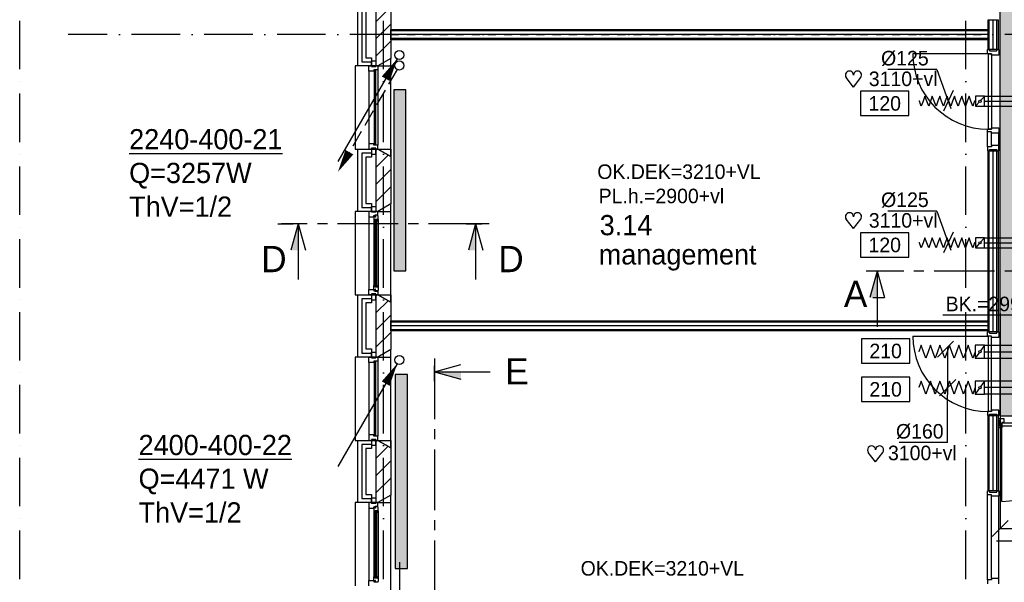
# Model space of a CAD drawing. Extents: x -36528 to 124080, y 290752 to 374852.
# Tile 11 of 66: x 40644 to 52820, y 308102 to 315057. Entities that reach past the tile are written whole.
import ezdxf
from ezdxf.enums import TextEntityAlignment as Align

# ---------------------------------------------------------------- set-up
doc = ezdxf.new("R2010")
doc.units = 0
doc.header["$LTSCALE"] = 100
for name, pattern in [('2322107', [2000, 1000, 1000]), ('CENTER2', [11.25, 7.5, -1.25, 1.25, -1.25]), ('DASHDOT', [9, 6, -1.5, 0, -1.5]), ('HIDDEN', [2, 1, -1]), ('LURETOUR', [6, 4, -2])]:
    doc.linetypes.add(name, pattern=pattern)
doc.layers.get('0').update_dxf_attribs({"linetype": 'CONTINUOUS'})
doc.layers.get('DEFPOINTS').update_dxf_attribs({"linetype": 'CONTINUOUS'})
for name, color, linetype in [('AL$7----_STRAMIEN', 1, 'DASHDOT'), ('AL$8----_HULPLIJNEN', 2, 'CONTINUOUS'), ('AL21----_BUITENWAND', 4, 'CONTINUOUS'), ('AL21K---_ISOLATIE', 1, 'CONTINUOUS'), ('AL22----_BINNENWAND', 7, 'CONTINUOUS'), ('AL28----_KONSTRUKTIE', 3, 'CONTINUOUS'), ('AL31----_BUITENKOZ', 7, 'CONTINUOUS'), ('AL32----_BINNENKOZ', 7, 'CONTINUOUS'), ('AL32----_DRAAIRICHTING', 7, 'CONTINUOUS'), ('ALL-----_REFLIJNEN', 8, 'CONTINUOUS'), ('ALXAB---_PREFABBETON', 1, 'CONTINUOUS'), ('BOUW', 8, 'CONTINUOUS'), ('DOORSNEDE', 1, 'CONTINUOUS'), ('KABELGGOOT1', 8, 'CONTINUOUS'), ('WI561---', 1, 'CONTINUOUS'), ('WL561---', 4, 'CONTINUOUS'), ('WL561---_AANVOER', 4, 'CONTINUOUS'), ('WL561---_RETOUR', 4, 'CONTINUOUS'), ('WL570---', 3, 'CONTINUOUS'), ('WL570---_HARTLIJN', 7, 'CONTINUOUS'), ('WL570---_RETOUR', 3, 'CONTINUOUS'), ('WM570---', 1, 'CONTINUOUS')]:
    doc.layers.add(name, color=color, linetype=linetype)
doc.styles.add('BURO-018', font='BUROFONT.shx', dxfattribs={"height": 180})
doc.styles.add('BURO-025', font='BUROFONT.shx', dxfattribs={"height": 250})
doc.styles.add('BURO-050', font='BUROFONT.shx', dxfattribs={"height": 500})
doc.dimstyles.new('STABICAD', dxfattribs={"dimscale": 100, "dimtxt": 1.8, "dimasz": 0, "dimexe": 0, "dimexo": 2.5, "dimgap": 1.5, "dimtad": 0, "dimzin": 0, "dimtxsty": 'BURO-018', "dimtsz": 1, "dimcen": -3, "dimazin": 3, "dimtfac": 1, "dimtofl": 0, "dimtmove": 0, "dimatfit": 3, "dimtvp": 1.055556, "dimtolj": 1, "dimtzin": 0})

# ---------------------------------------------------------------- blocks, each defined once
blk = doc.blocks.new('LU-ORND')
at = {"color": 0, "linetype": 'CONTINUOUS'}
for p, q in [((-3, 1.5), (-3, -1.5)), ((3, 1.5), (-3, 1.5)), ((3, -1.5), (3, 1.5)), ((-3, -1.5), (3, -1.5))]:
    blk.add_line(p, q, dxfattribs=at)
blk = doc.blocks.new('*U30', base_point=(73844, 38489))
at = {"layer": 'WM570---', "linetype": 'CONTINUOUS'}
for p, q in [((73703, 38877), (73097, 38877)), ((73703, 38877), (73878, 38395)), ((73904, 38616), (73785, 38361))]:
    blk.add_line(p, q, dxfattribs=at)
at = {"layer": 'WM570---', "linetype": 'CONTINUOUS', "style": 'BURO-018'}
blk.add_text('%%c125', height=180, dxfattribs=at).set_placement((73603, 38927), align=Align.RIGHT)
blk = doc.blocks.new('HART')
at = {"color": 1}
for q in [(-39.7, 52.4), (39.7, 52.4)]:
    blk.add_line((0, 0), q, dxfattribs=at)
for centre, start, end in [((-22.1, 65.7), 0, 217.1867), ((22.1, 65.7), 322.8133, 180)]:
    blk.add_arc(centre, 22.1, start, end, dxfattribs=at)
blk = doc.blocks.new('LU-1D-F-7D2BC')
at = {"color": 0, "linetype": 'CONTINUOUS'}
for p, q in [((-350, 0), (-341, 0)), ((-341, 0), (-318, 62)), ((-318, 62), (-296, 0)), ((-296, 0), (-273, -62)), ((-273, -62), (-250, 0)), ((-250, 0), (-227, 62)), ((-227, 62), (-205, 0)), ((-205, 0), (-182, -62)), ((-182, -62), (-159, 0)), ((-159, 0), (-136, 62)), ((-136, 62), (-114, 0)), ((-114, 0), (-91, -62)), ((-91, -62), (-68, 0)), ((-68, 0), (-45, 62)), ((-45, 62), (-23, 0)), ((-23, 0), (0, -62)), ((0, -62), (23, 0)), ((23, 0), (45, 62)), ((45, 62), (68, 0)), ((68, 0), (91, -62)), ((91, -62), (114, 0)), ((114, 0), (136, 62)), ((136, 62), (159, 0)), ((159, 0), (182, -62)), ((182, -62), (205, 0)), ((205, 0), (227, 62)), ((227, 62), (250, 0)), ((250, 0), (273, -62)), ((273, -62), (296, 0)), ((296, 0), (318, 62)), ((318, 62), (341, 0)), ((341, 0), (350, 0))]:
    blk.add_line(p, q, dxfattribs=at)
blk = doc.blocks.new('LU-1D-KL-7D70')
at = {"color": 0, "linetype": 'CONTINUOUS'}
for p, q in [((-56, 62), (-56, -62)), ((56, 62), (-56, 62)), ((47, 52), (9, 10)), ((56, -62), (56, 62)), ((-56, -62), (56, -62)), ((-9, -10), (-47, -52))]:
    blk.add_line(p, q, dxfattribs=at)
blk.add_circle((0, 0), 14.1, dxfattribs=at)
blk = doc.blocks.new('LU-1D-K-7D')
at = {"color": 0, "linetype": 'CONTINUOUS'}
for p, q in [((-0.5, 62.5), (0.5, 62.5)), ((-0.5, -62.5), (0.5, -62.5))]:
    blk.add_line(p, q, dxfattribs=at)
at = {"layer": 'WL570---_HARTLIJN', "linetype": 'CENTER2'}
blk.add_line((-0.5, 0), (0.5, 0), dxfattribs=at)
blk = doc.blocks.new('EH100000')
at = {"linetype": 'BYBLOCK'}
for p, q in [((1, 0.5), (0, 0.5)), ((1, 0.5, 1), (0, 0.5, 1))]:
    blk.add_line(p, q, dxfattribs=at)
at = {"linetype": 'BYBLOCK', "invisible_edges": 15}
for points in [[(1, -0.5), (0, -0.5), (0, 0.5), (1, 0.5)], [(0, 0.5), (1, 0.5), (1, 0.5, 1), (0, 0.5, 1)]]:
    blk.add_3dface(points, dxfattribs=at)
blk = doc.blocks.new('EH100005')
blk.add_lwpolyline([(-1, -0.5), (0, -0.5), (0, 0.5), (-1, 0.5)])
blk = doc.blocks.new('A$C7963572E')
at = {"layer": 'KABELGGOOT1'}
h = blk.add_hatch(dxfattribs=at)
h.set_pattern_fill('DOTS', color=256, scale=40, style=0)
h.set_pattern_definition([(0, (-45308.325, 84550.306), (31.75, 63.5), [0, -63.5])])
h.paths.add_polyline_path([(7457, 0), (7727, 0), (7727, 39794), (7457, 39794)])
at = {"layer": 'KABELGGOOT1', "yscale": 270, "zscale": 60}
for name, xscale, rotation in [('EH100000', 27119, 90), ('EH100005', 60, 270)]:
    blk.add_blockref(name, (7592, 0, 2750), dxfattribs=dict(at, xscale=xscale, rotation=rotation))
blk = doc.blocks.new('CVRINFO2')
at = {"color": 0, "linetype": 'CONTINUOUS', "style": 'BURO-025'}
for tag, p in [('CV_TEXT125', (0, 0)), ('CV_TEXT225', (0, -4.17)), ('CV_TEXT325', (0, -8.33)), ('CV_TEXT425', (0, -12.5))]:
    blk.add_attdef(tag, p, '', height=2.5, dxfattribs=at)
blk = doc.blocks.new('2322401')
at = {"color": 0, "linetype": 'CONTINUOUS'}
for p, q in [((-0.5, 0.5, 1), (-0.5, 0.5)), ((-0.5, 0.5, 1), (-0.5, -0.5, 1)), ((0.5, 0.5, 1), (-0.5, 0.5, 1)), ((0.5, 0.5), (-0.5, 0.5)), ((-0.5, 0.5), (-0.5, -0.5)), ((0.5, 0.5, 1), (0.5, 0.5)), ((0.5, -0.5, 1), (0.5, 0.5, 1)), ((0.5, -0.5), (0.5, 0.5)), ((-0.5, -0.5, 1), (-0.5, -0.5)), ((-0.5, -0.5, 1), (0.5, -0.5, 1)), ((-0.5, -0.5), (0.5, -0.5)), ((0.5, -0.5, 1), (0.5, -0.5))]:
    blk.add_line(p, q, dxfattribs=at)
blk = doc.blocks.new('LDV4107')
at = {"color": 0, "linetype": 'CONTINUOUS'}
blk.add_line((-0.25, -0.43), (-6.75, -11.69), dxfattribs=at)
blk.add_lwpolyline([(-0.25, -0.43, 0, 1, 0), (-1.5, -2.6, 1, 1, 0)], format="xyseb", dxfattribs=at)
blk.add_circle((0, 0), 0.5, dxfattribs=at)
blk = doc.blocks.new('LDV2108')
at = {"color": 0, "linetype": 'CONTINUOUS'}
for p, q in [((-0.25, -0.43), (-1.19, -2.06)), ((-1.56, -2.71), (-2.5, -4.33)), ((-2.87, -4.98), (-3.81, -6.6)), ((-4.19, -7.25), (-5.12, -8.88)), ((-5.5, -9.53), (-6.44, -11.15))]:
    blk.add_line(p, q, dxfattribs=at)
blk.add_lwpolyline([(-6.75, -11.69, 0, 1, 0), (-5.5, -9.53, 1, 1, 0)], format="xyseb", dxfattribs=at)
blk.add_circle((0, 0), 0.5, dxfattribs=at)
blk = doc.blocks.new('CVHATCH1')
at = {"color": 0, "linetype": 'CONTINUOUS'}
blk.add_solid([(-0.5, -0.5), (0.5, -0.5), (-0.5, 0.5), (0.5, 0.5)], dxfattribs=at)
blk = doc.blocks.new('LU-1D-K-A0')
at = {"color": 0, "linetype": 'CONTINUOUS'}
for p, q in [((-0.5, 80), (0.5, 80)), ((-0.5, -80), (0.5, -80))]:
    blk.add_line(p, q, dxfattribs=at)
at = {"layer": 'WL570---_HARTLIJN', "linetype": 'CENTER2'}
blk.add_line((-0.5, 0), (0.5, 0), dxfattribs=at)
blk = doc.blocks.new('LU-1D-KL1-A073')
at = {"color": 0, "linetype": 'CONTINUOUS'}
for p, q in [((-58, 80), (-58, -80)), ((58, 80), (-58, 80)), ((49, 68), (8, 12)), ((58, -80), (58, 80)), ((-58, -80), (58, -80)), ((-8, -12), (-49, -68))]:
    blk.add_line(p, q, dxfattribs=at)
blk.add_circle((0, 0), 14.4, dxfattribs=at)
blk = doc.blocks.new('LU-1D-F-A02BC')
at = {"color": 0, "linetype": 'CONTINUOUS'}
for p, q in [((-350, 0), (-349, 0)), ((-349, 0), (-320, 80)), ((-320, 80), (-291, 0)), ((-291, 0), (-262, -80)), ((-262, -80), (-233, 0)), ((-233, 0), (-204, 80)), ((-204, 80), (-175, 0)), ((-175, 0), (-146, -80)), ((-146, -80), (-116, 0)), ((-116, 0), (-87, 80)), ((-87, 80), (-58, 0)), ((-58, 0), (-29, -80)), ((-29, -80), (0, 0)), ((0, 0), (29, 80)), ((29, 80), (58, 0)), ((58, 0), (87, -80)), ((87, -80), (116, 0)), ((116, 0), (146, 80)), ((146, 80), (175, 0)), ((175, 0), (204, -80)), ((204, -80), (233, 0)), ((233, 0), (262, 80)), ((262, 80), (291, 0)), ((291, 0), (320, -80)), ((320, -80), (349, 0)), ((349, 0), (350, 0))]:
    blk.add_line(p, q, dxfattribs=at)
blk = doc.blocks.new('*D124')
at = {"color": 0, "linetype": 'BYBLOCK'}
for p, q in [((52770, 311425), (52770, 308767)), ((55889, 311425), (55889, 308767)), ((52670, 308667), (52870, 308867)), ((55789, 308667), (55989, 308867)), ((52770, 308767), (55889, 308767))]:
    blk.add_line(p, q, dxfattribs=at)
at = {"layer": 'DEFPOINTS', "color": 0, "linetype": 'BYBLOCK'}
for p in [(52770, 311675), (55889, 311675), (55889, 308767)]:
    blk.add_point(p, dxfattribs=at)
at = {"color": 0, "linetype": 'BYBLOCK', "insert": (54330, 308963), "char_height": 180, "attachment_point": 5, "style": 'BURO-018'}
blk.add_mtext('\\A1;3118.73', dxfattribs=at)

msp = doc.modelspace()

# ---------------------------------------------------------------- linework, layer by layer
at = {"color": 8, "linetype": 'CONTINUOUS'}
msp.add_line((52791.348, 309101.726), (52791.348, 310031.726), dxfattribs=at)
msp.add_arc((52782.533, 310040.541), 938.857, 270.5379912, 359.4620088, dxfattribs=at)
at = {"layer": 'AL$7----_STRAMIEN', "color": 1}
for p, q in [((45144.348, 302741.907), (45144.348, 356571.726)), ((62429.048, 314871.726), (41244.348, 314871.726))]:
    msp.add_line(p, q, dxfattribs=at)
msp.add_lwpolyline([(52344.348, 302741.907), (52344.348, 371420.208)], dxfattribs=at)
at = {"layer": 'AL$7----_STRAMIEN'}
msp.add_lwpolyline([(40644.348, 302741.907), (40644.348, 340675.116)], dxfattribs=at)
at = {"layer": 'AL$8----_HULPLIJNEN', "color": 8}
for p, q in [((45234.348, 314579.102), (45074.348, 314486.726)), ((45234.348, 314486.726), (45234.348, 314579.102)), ((45074.348, 314486.726), (45234.348, 314486.726)), ((45074.348, 313456.726), (45234.348, 313456.726)), ((45234.348, 313364.35), (45074.348, 313456.726)), ((45234.348, 313456.726), (45234.348, 313364.35)), ((45234.348, 312779.102), (45074.348, 312686.726)), ((45074.348, 312686.726), (45234.348, 312686.726)), ((45234.348, 312686.726), (45234.348, 312779.102)), ((45074.348, 311656.726), (45234.348, 311656.726)), ((45234.348, 311564.35), (45074.348, 311656.726)), ((45234.348, 311656.726), (45234.348, 311564.35)), ((45234.348, 310979.102), (45074.348, 310886.726)), ((45234.348, 310886.726), (45234.348, 310979.102)), ((45074.348, 310886.726), (45234.348, 310886.726)), ((45074.348, 309856.726), (45234.348, 309856.726)), ((45234.348, 309764.35), (45074.348, 309856.726)), ((45234.348, 309856.726), (45234.348, 309764.35)), ((45234.348, 309179.102), (45074.348, 309086.726)), ((45234.348, 309086.726), (45234.348, 309179.102)), ((45074.348, 309086.726), (45234.348, 309086.726))]:
    msp.add_line(p, q, dxfattribs=at)
at = {"layer": 'AL21----_BUITENWAND', "color": 8}
for p, q in [((44824.348, 314486.726), (44824.348, 315256.726)), ((44924.348, 315156.726), (44924.348, 314586.726)), ((44924.348, 314586.726), (44993.349, 314586.726)), ((44993.349, 314586.726), (44993.349, 314486.726)), ((44993.349, 314486.726), (44824.348, 314486.726)), ((44824.348, 312686.726), (44824.348, 313456.726)), ((44824.348, 313456.726), (44993.349, 313456.726)), ((44993.349, 313456.726), (44993.349, 313356.726)), ((44993.349, 313356.726), (44924.348, 313356.726)), ((44924.348, 313356.726), (44924.348, 312786.726)), ((44993.349, 312686.726), (44824.348, 312686.726)), ((44924.348, 312786.726), (44993.349, 312786.726)), ((44993.349, 312786.726), (44993.349, 312686.726)), ((44824.348, 310886.726), (44824.348, 311656.726)), ((44824.348, 311656.726), (44993.349, 311656.726)), ((44993.349, 311656.726), (44993.349, 311556.726)), ((44993.349, 311556.726), (44924.348, 311556.726)), ((44924.348, 311556.726), (44924.348, 310986.726)), ((44924.348, 310986.726), (44993.349, 310986.726)), ((44993.349, 310986.726), (44993.349, 310886.726)), ((44993.349, 310886.726), (44824.348, 310886.726)), ((44824.348, 309086.726), (44824.348, 309856.726)), ((44824.348, 309856.726), (44993.349, 309856.726)), ((44993.349, 309856.726), (44993.349, 309756.726)), ((44993.349, 309756.726), (44924.348, 309756.726)), ((44924.348, 309756.726), (44924.348, 309186.726)), ((44924.348, 309186.726), (44993.349, 309186.726)), ((44993.349, 309186.726), (44993.349, 309086.726)), ((44993.349, 309086.726), (44824.348, 309086.726))]:
    msp.add_line(p, q, dxfattribs=at)
at = {"layer": 'AL21K---_ISOLATIE', "color": 8, "linetype": 'CONTINUOUS'}
for p, q in [((45054.348, 314586.726), (45054.348, 315156.726)), ((45054.348, 312786.726), (45054.348, 313356.726)), ((45054.348, 310986.726), (45054.348, 311556.726)), ((45054.348, 309186.726), (45054.348, 309756.726))]:
    msp.add_line(p, q, dxfattribs=at)
at = {"layer": 'AL22----_BINNENWAND', "color": 8}
for p, q in [((52619.349, 314686.726), (52619.349, 315056.726)), ((52619.349, 315056.726), (52744.349, 315056.726)), ((52744.349, 315056.726), (52744.349, 314686.726)), ((45234.348, 314809.226), (45234.348, 314934.226)), ((45234.348, 314934.226), (52619.349, 314934.226)), ((52619.349, 314934.226), (52619.349, 314809.226)), ((52619.349, 314809.226), (45234.348, 314809.226)), ((52744.349, 314686.726), (52619.349, 314686.726)), ((52619.349, 311196.726), (52619.349, 313435.726)), ((52619.349, 313435.726), (52744.349, 313435.726)), ((52744.349, 313435.726), (52744.349, 311196.726)), ((45234.348, 311209.226), (45234.348, 311334.226)), ((45234.348, 311334.226), (52619.349, 311334.226)), ((52619.349, 311334.226), (52619.349, 311209.226)), ((52619.349, 311209.226), (45234.348, 311209.226)), ((52744.349, 311196.726), (52619.349, 311196.726)), ((52619.349, 309233.726), (52619.349, 310162.726)), ((52619.349, 310162.726), (52744.349, 310162.726)), ((52744.349, 310162.726), (52744.349, 309233.726)), ((52744.349, 309233.726), (52619.349, 309233.726))]:
    msp.add_line(p, q, dxfattribs=at)
at = {"layer": 'AL22----_BINNENWAND', "color": 8, "linetype": 'CONTINUOUS'}
for p, q in [((52634.349, 314686.726), (52634.349, 315056.726)), ((52729.349, 314686.726), (52729.349, 315056.726)), ((52619.349, 314919.226), (45234.348, 314919.226)), ((52619.349, 314824.226), (45234.348, 314824.226)), ((52634.349, 311196.726), (52634.349, 313435.726)), ((52729.349, 311196.726), (52729.349, 313435.726)), ((52619.349, 311319.226), (45234.348, 311319.226)), ((52619.349, 311224.226), (45234.348, 311224.226)), ((52634.349, 309233.726), (52634.349, 310162.726)), ((52729.349, 309233.726), (52729.349, 310162.726))]:
    msp.add_line(p, q, dxfattribs=at)
at = {"layer": 'AL28----_KONSTRUKTIE', "color": 8}
for p, q in [((45054.348, 314486.726), (45054.348, 315256.726)), ((45234.348, 315164.35), (45234.348, 314579.102)), ((45234.348, 314579.102), (45074.348, 314486.726)), ((45074.348, 314486.726), (45054.348, 314486.726)), ((45054.348, 313456.726), (45074.348, 313456.726)), ((45054.348, 312686.726), (45054.348, 313456.726)), ((45074.348, 313456.726), (45234.348, 313364.35)), ((45234.348, 313364.35), (45234.348, 312779.102)), ((45074.348, 312686.726), (45054.348, 312686.726)), ((45234.348, 312779.102), (45074.348, 312686.726)), ((45054.348, 311656.726), (45074.348, 311656.726)), ((45054.348, 310886.726), (45054.348, 311656.726)), ((45074.348, 311656.726), (45234.348, 311564.35)), ((45234.348, 311564.35), (45234.348, 310979.102)), ((45234.348, 310979.102), (45074.348, 310886.726)), ((45074.348, 310886.726), (45054.348, 310886.726)), ((45054.348, 309856.726), (45074.348, 309856.726)), ((45054.348, 309086.726), (45054.348, 309856.726)), ((45074.348, 309856.726), (45234.348, 309764.35)), ((45234.348, 309764.35), (45234.348, 309179.102)), ((45234.348, 309179.102), (45074.348, 309086.726)), ((45074.348, 309086.726), (45054.348, 309086.726))]:
    msp.add_line(p, q, dxfattribs=at)
at = {"layer": 'AL31----_BUITENKOZ', "color": 8}
for p, q in [((44993.349, 314476.726), (44993.349, 314547.726)), ((44993.349, 314547.726), (45049.349, 314547.726)), ((45049.349, 314547.726), (45049.349, 314476.726)), ((45234.348, 314579.102), (45074.348, 314486.726)), ((45234.348, 313364.35), (45234.348, 314579.102)), ((45074.348, 314486.726), (44794.348, 314486.726)), ((44794.348, 314486.726), (44794.348, 313456.726)), ((44960.348, 314419.726), (44960.348, 313523.726)), ((45049.349, 314476.726), (44993.349, 314476.726)), ((45074.348, 314436.726), (45074.348, 313506.726)), ((44794.348, 313456.726), (45074.348, 313456.726)), ((45049.349, 313466.726), (44993.349, 313466.726)), ((44993.349, 313466.726), (44993.349, 313395.726)), ((45049.349, 313395.726), (45049.349, 313466.726)), ((45074.348, 313456.726), (45234.348, 313364.35)), ((44993.349, 313395.726), (45049.349, 313395.726)), ((45074.348, 312686.726), (44794.348, 312686.726)), ((44794.348, 312686.726), (44794.348, 311656.726)), ((44993.349, 312686.726), (44960.348, 312686.726)), ((44960.348, 312686.726), (44960.348, 312619.726)), ((44993.349, 312676.726), (44993.349, 312747.726)), ((44993.349, 312747.726), (45049.349, 312747.726)), ((44993.349, 312676.726), (44993.349, 312686.726)), ((45049.349, 312747.726), (45049.349, 312676.726)), ((45074.348, 312686.726), (45049.349, 312686.726)), ((45049.349, 312686.726), (45049.349, 312676.726)), ((45234.348, 312779.102), (45074.348, 312686.726)), ((45074.348, 312642.726), (45074.348, 312686.726)), ((45234.348, 311564.35), (45234.348, 312779.102)), ((44960.348, 312619.726), (44960.348, 311723.726)), ((44960.348, 312619.726), (45023.348, 312619.726)), ((45049.349, 312676.726), (44993.349, 312676.726)), ((45049.349, 312676.726), (44993.349, 312676.726)), ((45023.348, 312619.726), (45023.348, 312636.726)), ((45023.348, 312636.726), (45038.348, 312636.726)), ((45038.348, 312625.042), (45023.348, 312625.042)), ((45023.348, 312625.042), (45023.348, 312619.726)), ((45023.348, 312619.726), (45023.348, 312572.601)), ((45023.348, 312572.601), (45023.348, 311770.851)), ((45023.348, 312572.601), (45036.348, 312570.542)), ((45036.348, 312570.542), (45036.348, 312587.542)), ((45036.348, 312587.542), (45077.348, 312587.542)), ((45038.348, 312636.726), (45038.348, 312642.726)), ((45038.348, 312642.726), (45074.348, 312642.726)), ((45038.348, 312617.042), (45038.348, 312625.042)), ((45043.348, 312617.042), (45038.348, 312617.042)), ((45073.107, 312639.542), (45043.348, 312639.542)), ((45043.348, 312639.542), (45043.348, 312617.042)), ((45075.052, 312587.542), (45061.52, 312587.542)), ((45061.52, 312587.542), (45061.52, 312570.542)), ((45061.52, 312570.542), (45075.052, 312570.542)), ((45073.107, 312632.477), (45073.107, 312639.542)), ((45077.348, 312630.028), (45073.107, 312632.477)), ((45075.052, 312570.542), (45075.052, 312587.542)), ((45077.348, 312587.542), (45077.348, 312630.028)), ((45077.348, 312587.542), (45077.348, 311755.91)), ((44960.348, 311656.726), (44960.348, 311723.726)), ((44960.348, 311723.726), (45023.348, 311723.726)), ((45023.348, 311770.851), (45036.348, 311772.91)), ((45023.348, 311723.726), (45023.348, 311770.851)), ((45023.348, 311723.726), (45023.348, 311706.726)), ((45023.348, 311718.41), (45023.348, 311723.726)), ((45038.348, 311718.41), (45023.348, 311718.41)), ((45023.348, 311706.726), (45038.348, 311706.726)), ((45036.348, 311772.91), (45036.348, 311755.91)), ((45036.348, 311755.91), (45077.348, 311755.91)), ((45043.348, 311726.41), (45038.348, 311726.41)), ((45038.348, 311726.41), (45038.348, 311718.41)), ((45038.348, 311706.726), (45038.348, 311700.726)), ((45043.348, 311703.91), (45043.348, 311726.41)), ((45061.52, 311755.91), (45061.52, 311772.91)), ((45061.52, 311772.91), (45075.052, 311772.91)), ((45075.052, 311755.91), (45061.52, 311755.91)), ((45077.348, 311713.424), (45073.107, 311710.975)), ((45073.107, 311710.975), (45073.107, 311703.91)), ((45075.052, 311772.91), (45075.052, 311755.91)), ((45077.348, 311755.91), (45077.348, 311713.424)), ((44794.348, 311656.726), (45074.348, 311656.726)), ((44993.349, 311656.726), (44960.348, 311656.726)), ((45049.349, 311666.726), (44993.349, 311666.726)), ((44993.349, 311666.726), (44993.349, 311595.726)), ((45049.349, 311666.726), (44993.349, 311666.726)), ((44993.349, 311666.726), (44993.349, 311656.726)), ((44993.349, 311595.726), (45049.349, 311595.726)), ((45038.348, 311700.726), (45074.348, 311700.726)), ((45073.107, 311703.91), (45043.348, 311703.91)), ((45049.349, 311595.726), (45049.349, 311666.726)), ((45049.349, 311656.726), (45049.349, 311666.726)), ((45074.348, 311656.726), (45049.349, 311656.726)), ((45074.348, 311700.726), (45074.348, 311656.726)), ((45074.348, 311656.726), (45234.348, 311564.35)), ((45234.348, 310979.102), (45074.348, 310886.726)), ((45234.348, 309764.35), (45234.348, 310979.102)), ((45074.348, 310886.726), (44794.348, 310886.726)), ((44794.348, 310886.726), (44794.348, 309856.726)), ((44993.349, 310876.726), (44993.349, 310947.726)), ((44993.349, 310947.726), (45049.349, 310947.726)), ((45049.349, 310876.726), (44993.349, 310876.726)), ((45049.349, 310947.726), (45049.349, 310876.726)), ((44960.348, 310819.726), (44960.348, 309923.726)), ((45074.348, 310836.726), (45074.348, 309906.726)), ((44794.348, 309856.726), (45074.348, 309856.726)), ((45049.349, 309866.726), (44993.349, 309866.726)), ((44993.349, 309866.726), (44993.349, 309795.726)), ((44993.349, 309795.726), (45049.349, 309795.726)), ((45049.349, 309795.726), (45049.349, 309866.726)), ((45074.348, 309856.726), (45234.348, 309764.35)), ((45234.348, 309179.102), (45074.348, 309086.726)), ((45234.348, 307964.35), (45234.348, 309179.102)), ((45074.348, 309086.726), (44794.348, 309086.726)), ((44794.348, 309086.726), (44794.348, 308056.726)), ((44993.349, 309086.726), (44960.348, 309086.726)), ((44960.348, 309086.726), (44960.348, 309019.726)), ((44993.349, 309076.726), (44993.349, 309147.726)), ((44993.349, 309147.726), (45049.349, 309147.726)), ((44993.349, 309076.726), (44993.349, 309086.726)), ((45049.349, 309076.726), (44993.349, 309076.726)), ((45049.349, 309076.726), (44993.349, 309076.726)), ((45023.348, 309019.726), (45023.348, 309036.726)), ((45023.348, 309036.726), (45038.348, 309036.726)), ((45038.348, 309036.726), (45038.348, 309042.726)), ((45038.348, 309042.726), (45074.348, 309042.726)), ((45073.107, 309039.542), (45043.348, 309039.542)), ((45043.348, 309039.542), (45043.348, 309017.042)), ((45049.349, 309147.726), (45049.349, 309076.726)), ((45074.348, 309086.726), (45049.349, 309086.726)), ((45049.349, 309086.726), (45049.349, 309076.726)), ((45073.107, 309032.477), (45073.107, 309039.542)), ((45077.348, 309030.028), (45073.107, 309032.477)), ((45074.348, 309042.726), (45074.348, 309086.726)), ((45077.348, 308987.542), (45077.348, 309030.028)), ((44960.348, 309019.726), (44960.348, 308123.726)), ((44960.348, 309019.726), (45023.348, 309019.726)), ((45038.348, 309025.042), (45023.348, 309025.042)), ((45023.348, 309025.042), (45023.348, 309019.726)), ((45023.348, 309019.726), (45023.348, 308972.601)), ((45023.348, 308972.601), (45023.348, 308170.851)), ((45023.348, 308972.601), (45036.348, 308970.542)), ((45036.348, 308970.542), (45036.348, 308987.542)), ((45036.348, 308987.542), (45077.348, 308987.542)), ((45038.348, 309017.042), (45038.348, 309025.042)), ((45043.348, 309017.042), (45038.348, 309017.042)), ((45075.052, 308987.542), (45061.52, 308987.542)), ((45061.52, 308987.542), (45061.52, 308970.542)), ((45061.52, 308970.542), (45075.052, 308970.542)), ((45075.052, 308970.542), (45075.052, 308987.542)), ((45077.348, 308987.542), (45077.348, 308155.91)), ((44960.348, 308056.726), (44960.348, 308123.726)), ((44960.348, 308123.726), (45023.348, 308123.726)), ((45023.348, 308170.851), (45036.348, 308172.91)), ((45023.348, 308123.726), (45023.348, 308170.851)), ((45023.348, 308123.726), (45023.348, 308106.726)), ((45023.348, 308118.41), (45023.348, 308123.726)), ((45038.348, 308118.41), (45023.348, 308118.41)), ((45023.348, 308106.726), (45038.348, 308106.726)), ((45036.348, 308172.91), (45036.348, 308155.91)), ((45036.348, 308155.91), (45077.348, 308155.91)), ((45043.348, 308126.41), (45038.348, 308126.41)), ((45038.348, 308126.41), (45038.348, 308118.41)), ((45038.348, 308106.726), (45038.348, 308100.726)), ((45043.348, 308103.91), (45043.348, 308126.41)), ((45073.107, 308103.91), (45043.348, 308103.91)), ((45061.52, 308155.91), (45061.52, 308172.91)), ((45061.52, 308172.91), (45075.052, 308172.91)), ((45075.052, 308155.91), (45061.52, 308155.91)), ((45077.348, 308113.424), (45073.107, 308110.975)), ((45073.107, 308110.975), (45073.107, 308103.91)), ((45075.052, 308172.91), (45075.052, 308155.91)), ((45077.348, 308155.91), (45077.348, 308113.424))]:
    msp.add_line(p, q, dxfattribs=at)
at = {"layer": 'AL31----_BUITENKOZ', "color": 8, "linetype": 'CONTINUOUS'}
for p, q in [((44960.348, 314419.726), (44960.348, 314486.726)), ((44960.348, 314486.726), (44993.349, 314486.726)), ((45023.348, 314419.726), (44960.348, 314419.726)), ((44960.348, 314419.726), (44960.348, 314419.726)), ((44960.348, 314419.726), (44960.348, 314419.726)), ((44960.348, 314419.726), (44960.348, 314419.726)), ((44960.348, 314419.726), (44960.348, 314419.726)), ((44993.349, 314486.726), (44993.349, 314476.726)), ((44993.349, 314476.726), (45049.349, 314476.726)), ((45074.348, 314436.726), (45023.348, 314436.726)), ((45023.348, 314436.726), (45023.348, 314419.726)), ((45048.348, 314431.726), (45027.348, 314431.726)), ((45027.348, 314431.726), (45027.348, 313511.726)), ((45048.348, 313511.726), (45048.348, 314431.726)), ((45049.349, 314476.726), (45049.349, 314486.726)), ((45049.349, 314486.726), (45049.349, 314486.726)), ((45049.349, 314486.726), (45074.348, 314486.726)), ((45074.348, 314486.726), (45074.348, 314436.726)), ((45074.348, 314436.726), (45074.348, 314436.726)), ((45023.348, 313523.726), (44960.348, 313523.726)), ((44960.348, 313523.726), (44960.348, 313523.726)), ((44960.348, 313523.726), (44960.348, 313523.726)), ((44960.348, 313523.726), (44960.348, 313523.726)), ((44960.348, 313523.726), (44960.348, 313523.726)), ((44960.348, 313523.726), (44960.348, 313456.726)), ((44960.348, 313456.726), (44993.349, 313456.726)), ((44993.349, 313456.726), (44993.349, 313466.726)), ((44993.349, 313466.726), (45049.349, 313466.726)), ((45023.348, 313506.726), (45023.348, 313523.726)), ((45074.348, 313506.726), (45023.348, 313506.726)), ((45027.348, 313511.726), (45048.348, 313511.726)), ((45049.349, 313466.726), (45049.349, 313456.726)), ((45049.349, 313456.726), (45049.349, 313456.726)), ((45049.349, 313456.726), (45074.348, 313456.726)), ((45074.348, 313506.726), (45074.348, 313506.726)), ((45074.348, 313456.726), (45074.348, 313506.726)), ((45059.348, 312585.542), (45038.348, 312585.542)), ((45038.348, 312585.542), (45038.348, 311757.91)), ((45059.348, 311757.91), (45059.348, 312585.542)), ((45038.348, 311757.91), (45059.348, 311757.91)), ((44960.348, 310819.726), (44960.348, 310886.726)), ((44960.348, 310886.726), (44993.349, 310886.726)), ((44993.349, 310886.726), (44993.349, 310876.726)), ((44993.349, 310876.726), (45049.349, 310876.726)), ((45049.349, 310876.726), (45049.349, 310886.726)), ((45049.349, 310886.726), (45049.349, 310886.726)), ((45049.349, 310886.726), (45074.348, 310886.726)), ((45074.348, 310886.726), (45074.348, 310836.726)), ((45023.348, 310819.726), (44960.348, 310819.726)), ((44960.348, 310819.726), (44960.348, 310819.726)), ((44960.348, 310819.726), (44960.348, 310819.726)), ((44960.348, 310819.726), (44960.348, 310819.726)), ((44960.348, 310819.726), (44960.348, 310819.726)), ((45074.348, 310836.726), (45023.348, 310836.726)), ((45023.348, 310836.726), (45023.348, 310819.726)), ((45048.348, 310831.726), (45027.348, 310831.726)), ((45027.348, 310831.726), (45027.348, 309911.726)), ((45048.348, 309911.726), (45048.348, 310831.726)), ((45074.348, 310836.726), (45074.348, 310836.726)), ((45023.348, 309923.726), (44960.348, 309923.726)), ((44960.348, 309923.726), (44960.348, 309923.726)), ((44960.348, 309923.726), (44960.348, 309923.726)), ((44960.348, 309923.726), (44960.348, 309923.726)), ((44960.348, 309923.726), (44960.348, 309923.726)), ((44960.348, 309923.726), (44960.348, 309856.726)), ((45023.348, 309906.726), (45023.348, 309923.726)), ((45074.348, 309906.726), (45023.348, 309906.726)), ((45027.348, 309911.726), (45048.348, 309911.726)), ((45074.348, 309906.726), (45074.348, 309906.726)), ((45074.348, 309856.726), (45074.348, 309906.726)), ((44960.348, 309856.726), (44993.349, 309856.726)), ((44993.349, 309856.726), (44993.349, 309866.726)), ((44993.349, 309866.726), (45049.349, 309866.726)), ((45049.349, 309866.726), (45049.349, 309856.726)), ((45049.349, 309856.726), (45049.349, 309856.726)), ((45049.349, 309856.726), (45074.348, 309856.726)), ((45059.348, 308985.542), (45038.348, 308985.542)), ((45038.348, 308985.542), (45038.348, 308157.91)), ((45059.348, 308157.91), (45059.348, 308985.542)), ((45038.348, 308157.91), (45059.348, 308157.91))]:
    msp.add_line(p, q, dxfattribs=at)
at = {"layer": 'AL32----_BINNENKOZ', "color": 8, "linetype": 'HIDDEN'}
msp.add_line((45234.348, 314871.726), (52593.848, 314871.726), dxfattribs=at)
at = {"layer": 'AL32----_BINNENKOZ', "color": 8}
for p, q in [((52612.349, 314686.726), (52637.349, 314686.726)), ((52612.349, 314636.726), (52612.349, 314686.726)), ((52663.349, 314636.726), (52612.349, 314636.726)), ((52623.349, 313702.726), (52623.349, 314636.726)), ((52623.349, 314636.726), (52663.349, 314636.726)), ((52637.349, 314686.726), (52637.349, 314670.726)), ((52637.349, 314670.726), (52729.349, 314670.726)), ((52663.349, 314619.726), (52663.349, 314636.726)), ((52663.349, 314636.726), (52663.349, 313702.726)), ((52729.349, 314670.726), (52729.349, 314686.726)), ((52729.349, 314686.726), (52751.349, 314686.726)), ((52751.349, 314686.726), (52751.349, 314619.726)), ((52751.349, 314619.726), (52663.349, 314619.726)), ((52612.349, 313669.726), (52612.349, 313702.726)), ((52612.349, 313702.726), (52663.349, 313702.726)), ((52612.349, 313669.726), (52612.349, 313702.726)), ((52663.349, 313669.726), (52612.349, 313669.726)), ((52612.349, 313485.726), (52612.349, 313669.726)), ((52663.349, 313702.726), (52623.349, 313702.726)), ((52663.349, 313702.726), (52663.349, 313719.726)), ((52663.349, 313719.726), (52751.349, 313719.726)), ((52663.349, 313652.726), (52663.349, 313669.726)), ((52751.349, 313719.726), (52751.349, 313652.726)), ((52751.349, 313652.726), (52663.349, 313652.726)), ((52663.349, 313502.726), (52663.349, 313652.726)), ((52751.349, 313502.726), (52751.349, 313652.726)), ((52663.349, 313485.726), (52612.349, 313485.726)), ((52612.349, 313485.726), (52612.349, 313435.726)), ((52612.349, 313435.726), (52637.349, 313435.726)), ((52637.349, 313435.726), (52637.349, 313451.726)), ((52637.349, 313451.726), (52729.349, 313451.726)), ((52751.349, 313502.726), (52663.349, 313502.726)), ((52663.349, 313502.726), (52663.349, 313485.726)), ((52729.349, 313451.726), (52729.349, 313435.726)), ((52729.349, 313435.726), (52751.349, 313435.726)), ((52751.349, 313435.726), (52751.349, 313502.726)), ((52612.349, 311196.726), (52637.349, 311196.726)), ((52612.349, 311146.726), (52612.349, 311196.726)), ((52663.349, 311146.726), (52612.349, 311146.726)), ((52623.349, 310212.726), (52623.349, 311146.726)), ((52637.349, 311196.726), (52637.349, 311180.726)), ((52637.349, 311180.726), (52729.349, 311180.726)), ((52663.349, 310212.726), (52663.349, 311146.726)), ((52663.349, 311129.726), (52663.349, 311146.726)), ((52751.349, 311129.726), (52663.349, 311129.726)), ((52729.349, 311180.726), (52729.349, 311196.726)), ((52729.349, 311196.726), (52751.349, 311196.726)), ((52751.349, 311196.726), (52751.349, 311129.726)), ((52663.349, 310212.726), (52612.349, 310212.726)), ((52612.349, 310212.726), (52612.349, 310162.726)), ((52612.349, 310162.726), (52637.349, 310162.726)), ((52637.349, 310162.726), (52637.349, 310178.726)), ((52637.349, 310178.726), (52729.349, 310178.726)), ((52751.349, 310229.726), (52663.349, 310229.726)), ((52663.349, 310229.726), (52663.349, 310212.726)), ((52729.349, 310178.726), (52729.349, 310162.726)), ((52729.349, 310162.726), (52751.349, 310162.726)), ((52749.348, 310102.726), (52749.348, 310125.726)), ((52749.348, 310125.726), (52816.348, 310125.726)), ((52751.349, 310162.726), (52751.349, 310229.726)), ((52816.348, 310125.726), (52816.348, 310078.726)), ((52766.348, 310102.726), (52749.348, 310102.726)), ((52749.348, 310011.726), (52749.348, 310035.726)), ((52749.348, 310035.726), (52766.348, 310035.726)), ((52789.348, 310011.726), (52749.348, 310011.726)), ((52766.348, 310035.726), (52766.348, 310102.726)), ((52816.348, 310078.726), (52789.348, 310078.726)), ((52789.348, 310078.726), (52789.348, 310011.726)), ((52791.348, 310031.726), (52791.348, 310072.726)), ((52791.348, 310072.726), (53721.348, 310072.726)), ((53721.348, 310031.726), (52791.348, 310031.726)), ((52612.349, 309233.726), (52637.349, 309233.726)), ((52612.349, 309183.726), (52612.349, 309233.726)), ((52663.349, 309183.726), (52612.349, 309183.726)), ((52612.349, 308133.726), (52612.349, 309183.726)), ((52637.349, 309233.726), (52637.349, 309217.726)), ((52637.349, 309217.726), (52726.349, 309217.726)), ((52663.349, 309166.726), (52663.349, 309183.726)), ((52751.349, 309166.726), (52663.349, 309166.726)), ((52663.349, 308150.726), (52663.349, 309166.726)), ((52726.349, 309217.726), (52726.349, 309233.726)), ((52726.349, 309233.726), (52751.349, 309233.726)), ((52751.349, 309233.726), (52751.349, 309166.726)), ((52751.349, 308150.726), (52751.349, 309166.726)), ((55895.317, 308611.726), (52725.848, 308611.726)), ((52663.349, 308133.726), (52612.349, 308133.726)), ((52612.349, 308133.726), (52612.349, 308083.726)), ((52751.349, 308150.726), (52663.349, 308150.726)), ((52663.349, 308150.726), (52663.349, 308133.726)), ((52751.349, 308083.726), (52751.349, 308150.726))]:
    msp.add_line(p, q, dxfattribs=at)
at = {"layer": 'AL32----_DRAAIRICHTING', "color": 8}
for p, q in [((52623.349, 314636.726), (51689.349, 314636.726)), ((51689.349, 311146.726), (52623.349, 311146.726))]:
    msp.add_line(p, q, dxfattribs=at)
for centre in [(52623.349, 314636.726), (52623.349, 311146.726)]:
    msp.add_arc(centre, 934, 180, 270, dxfattribs=at)
at = {"layer": 'ALL-----_REFLIJNEN', "color": 8, "linetype": 'CONTINUOUS'}
for p, q in [((44874.348, 315206.726), (44874.348, 314536.726)), ((52681.849, 314686.726), (52681.849, 315056.726)), ((52619.349, 314871.726), (45234.348, 314871.726)), ((44874.348, 314536.726), (44993.349, 314536.726)), ((52681.849, 311196.726), (52681.849, 313435.726)), ((44993.349, 313406.726), (44874.348, 313406.726)), ((44874.348, 313406.726), (44874.348, 312736.726)), ((44874.348, 312736.726), (44993.349, 312736.726)), ((44993.349, 311606.726), (44874.348, 311606.726)), ((44874.348, 311606.726), (44874.348, 310936.726)), ((52619.349, 311271.726), (45234.348, 311271.726)), ((44874.348, 310936.726), (44993.349, 310936.726)), ((52681.849, 309233.726), (52681.849, 310162.726)), ((44993.349, 309806.726), (44874.348, 309806.726)), ((44874.348, 309806.726), (44874.348, 309136.726)), ((44874.348, 309136.726), (44993.349, 309136.726))]:
    msp.add_line(p, q, dxfattribs=at)
at = {"layer": 'ALXAB---_PREFABBETON', "color": 8}
for p, q in [((45054.348, 315035.498), (45201.922, 315183.071)), ((45054.348, 314823.366), (45234.348, 315003.366)), ((45054.348, 314611.234), (45234.348, 314791.234)), ((45054.348, 313447.63), (45063.444, 313456.726)), ((45054.348, 313235.498), (45201.922, 313383.071)), ((45054.348, 313023.366), (45234.348, 313203.366)), ((45054.348, 312811.234), (45234.348, 312991.234)), ((45054.348, 311647.63), (45063.444, 311656.726)), ((45054.348, 311435.498), (45201.922, 311583.071)), ((45054.348, 311223.366), (45234.348, 311403.366)), ((45054.348, 311011.234), (45234.348, 311191.234)), ((45054.348, 309847.63), (45063.444, 309856.726)), ((45054.348, 309635.498), (45201.922, 309783.071)), ((45054.348, 309423.366), (45234.348, 309603.366)), ((45054.348, 309211.234), (45234.348, 309391.234))]:
    msp.add_line(p, q, dxfattribs=at)
at = {"layer": 'DOORSNEDE', "color": 5}
for p, q in [((43835.217, 312531.454), (44026.834, 312531.454)), ((46167.015, 312531.454), (46358.632, 312531.454)), ((45775.281, 310586.786), (45775.281, 310778.403))]:
    msp.add_line(p, q, dxfattribs=at)
at = {"layer": 'DOORSNEDE', "color": 220, "linetype": 'CENTER2'}
for p, q in [((46450.265, 312531.454), (43883.473, 312531.454)), ((57200.986, 311947.383), (51110.49, 311947.383)), ((45775.281, 310870.036), (45775.281, 304480.173))]:
    msp.add_line(p, q, dxfattribs=at)
at = {"layer": 'DOORSNEDE', "color": 220}
for p, q in [((44088.266, 312531.454), (43997.993, 312206.346)), ((44088.266, 312531.454), (44178.539, 312206.346)), ((44088.266, 312531.454), (44088.266, 311845.115)), ((46282.899, 312531.454), (46192.626, 312206.346)), ((46282.899, 312531.454), (46282.899, 311845.115)), ((46282.899, 312531.454), (46373.172, 312206.346)), ((51248.515, 311947.383), (51158.242, 311622.275)), ((51248.515, 311947.383), (51338.789, 311622.275)), ((51248.515, 311947.383), (51248.515, 311261.044)), ((51192.869, 311622.275), (51338.789, 311622.275)), ((45775.281, 310702.67), (46100.389, 310792.943)), ((45775.281, 310702.67), (46461.62, 310702.67)), ((45775.281, 310702.67), (46100.389, 310612.397))]:
    msp.add_line(p, q, dxfattribs=at)
for points in [[(43997.993, 312206.346), (44088.266, 312206.346), (44088.266, 312531.454)], [(46192.626, 312206.346), (46282.899, 312206.346), (46282.899, 312531.454)], [(51158.242, 311622.275), (51248.515, 311622.275), (51248.515, 311947.383)], [(46100.389, 310612.397), (46100.389, 310702.67), (45775.281, 310702.67)]]:
    msp.add_solid(points, dxfattribs=at)
at = {"layer": 'WL561---_AANVOER', "linetype": '2322107'}
msp.add_line((45345.772, 306991.726), (45345.772, 308351.726), dxfattribs=at)
at = {"layer": 'WL570---', "color": 1}
msp.add_line((53546.774, 311405.743), (52060.466, 311405.743), dxfattribs=at)
at = {"layer": 'WM570---'}
for p, q in [((51993.474, 310883.822), (52192.878, 311083.226)), ((52119.56, 309828.841), (52121.041, 311012.448)), ((52019.858, 310409.139), (52219.262, 310608.543)), ((52119.56, 309828.841), (51519.639, 309828.841))]:
    msp.add_line(p, q, dxfattribs=at)

# ---------------------------------------------------------------- block references
at = {"linetype": 'CONTINUOUS'}
msp.add_blockref('A$C7963572E', (45308.325, 310160.891), dxfattribs=at)
at = {"layer": 'WI561---'}
ref = msp.add_blockref('CVRINFO2', (41997.928, 313454.306), dxfattribs=dict(at, xscale=100, yscale=100, zscale=100))
ref.add_attrib('CV_TEXT125', '%%u2240-400-21', (41997.928, 313454.306), dxfattribs={"layer": '0', "color": 2, "linetype": 'CONTINUOUS', "height": 250, "style": 'BURO-025'})
ref.add_attrib('CV_TEXT225', 'Q=3257W', (41997.928, 313037.639), dxfattribs={"layer": '0', "color": 2, "linetype": 'CONTINUOUS', "height": 250, "style": 'BURO-025'})
ref.add_attrib('CV_TEXT325', 'ThV=1/2', (41997.928, 312620.972), dxfattribs={"layer": '0', "color": 2, "linetype": 'CONTINUOUS', "height": 250, "style": 'BURO-025'})
ref = msp.add_blockref('CVRINFO2', (42114.621, 309674.783), dxfattribs=dict(at, xscale=100, yscale=100, zscale=100))
ref.add_attrib('CV_TEXT125', '%%u2400-400-22', (42114.621, 309674.783), dxfattribs={"layer": '0', "color": 2, "linetype": 'CONTINUOUS', "height": 250, "style": 'BURO-025'})
ref.add_attrib('CV_TEXT225', 'Q=4471 W', (42114.621, 309258.116), dxfattribs={"layer": '0', "color": 2, "linetype": 'CONTINUOUS', "height": 250, "style": 'BURO-025'})
ref.add_attrib('CV_TEXT325', 'ThV=1/2', (42114.621, 308841.45), dxfattribs={"layer": '0', "color": 2, "linetype": 'CONTINUOUS', "height": 250, "style": 'BURO-025'})
at = {"layer": 'WL561---', "yscale": 150, "rotation": 89.9999999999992}
for name, p, xscale, zscale in [('2322401', (45345.772, 313071.726), 2240, 400), ('CVHATCH1', (45345.772, 313071.726), 2240, 2240), ('2322401', (45364.239, 309471.726), 2400, 400), ('CVHATCH1', (45364.239, 309471.726), 2400, 2400)]:
    msp.add_blockref(name, p, dxfattribs=dict(at, xscale=xscale, zscale=zscale))
at = {"layer": 'WL561---_AANVOER', "color": 2, "xscale": 112.5, "yscale": 112.5, "zscale": 112.5}
for p in [(45339.544, 314619.702), (45339.544, 310850.823)]:
    msp.add_blockref('LDV4107', p, dxfattribs=at)
at = {"layer": 'WL561---_RETOUR', "color": 2, "xscale": 112.5, "yscale": 112.5, "zscale": 112.5}
msp.add_blockref('LDV2108', (45339.662, 314491.071), dxfattribs=at)
at = {"layer": 'WL570---_RETOUR', "linetype": 'LURETOUR', "rotation": 180}
for name, p in [('LU-1D-F-7D2BC', (52112.066, 314048.629)), ('LU-1D-F-7D2BC', (52112.066, 312298.629)), ('LU-1D-F-A02BC', (52112.066, 310952.163)), ('LU-1D-F-A02BC', (52112.066, 310508.841))]:
    msp.add_blockref(name, p, dxfattribs=at)
at = {"layer": 'WL570---_RETOUR', "linetype": 'CONTINUOUS', "rotation": 359.9999999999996}
for name, p in [('LU-1D-KL-7D70', (52518.516, 314048.629)), ('LU-1D-KL-7D70', (52518.516, 312298.629)), ('LU-1D-KL1-A073', (52518.516, 310952.163)), ('LU-1D-KL1-A073', (52518.516, 310508.841))]:
    msp.add_blockref(name, p, dxfattribs=at)
at = {"layer": 'WL570---_RETOUR', "linetype": 'LURETOUR', "rotation": 359.9999999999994}
for p, xscale in [((53343.044, 314048.629), 1536.155525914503), ((53343.044, 312298.629), 1536.155525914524)]:
    msp.add_blockref('LU-1D-K-7D', p, dxfattribs=dict(at, xscale=xscale))
at = {"layer": 'WL570---_RETOUR', "linetype": 'LURETOUR', "xscale": 1536.155525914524}
msp.add_blockref('LU-1D-K-A0', (53343.044, 310952.163), dxfattribs=at)
at = {"layer": 'WL570---_RETOUR', "color": 3, "linetype": 'LURETOUR', "xscale": 1536.128170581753, "rotation": 180}
msp.add_blockref('LU-1D-K-A0', (53343.031, 310508.841), dxfattribs=at)
at = {"layer": 'WM570---'}
for p in [(52126.269, 314053.205), (52126.269, 312303.205)]:
    msp.add_blockref('*U30', p, dxfattribs=at)
at = {"layer": 'WM570---', "xscale": 2.25, "yscale": 2.25, "zscale": 2.25}
for p in [(50955.321, 314223.71), (50955.321, 312473.71), (51227.959, 309590.449)]:
    msp.add_blockref('HART', p, dxfattribs=at)
at = {"layer": 'WM570---'}
ref = msp.add_blockref('LU-ORND', (51341.692, 314022.4), dxfattribs=dict(at, xscale=100, yscale=100, zscale=100))
ref.add_attrib('LU_TEXT1', '120', dxfattribs={"layer": '0', "color": 1, "linetype": 'CONTINUOUS', "height": 180, "style": 'BURO-018'}).set_placement((51341.692, 314022.4), align=Align.MIDDLE)
ref = msp.add_blockref('LU-ORND', (51341.692, 312272.4), dxfattribs=dict(at, xscale=100, yscale=100, zscale=100))
ref.add_attrib('LU_TEXT1', '120', dxfattribs={"layer": '0', "color": 1, "linetype": 'CONTINUOUS', "height": 180, "style": 'BURO-018'}).set_placement((51341.692, 312272.4), align=Align.MIDDLE)
ref = msp.add_blockref('LU-ORND', (51352.824, 310961.812), dxfattribs=dict(at, xscale=100, yscale=100, zscale=100))
ref.add_attrib('LU_TEXT1', '210', dxfattribs={"layer": '0', "color": 1, "linetype": 'CONTINUOUS', "height": 180, "style": 'BURO-018'}).set_placement((51352.824, 310961.812), align=Align.MIDDLE)
ref = msp.add_blockref('LU-ORND', (51352.824, 310487.521), dxfattribs=dict(at, xscale=100, yscale=100, zscale=100))
ref.add_attrib('LU_TEXT1', '210', dxfattribs={"layer": '0', "color": 1, "linetype": 'CONTINUOUS', "height": 180, "style": 'BURO-018'}).set_placement((51352.824, 310487.521), align=Align.MIDDLE)

# ---------------------------------------------------------------- texts
at = {"layer": 'BOUW', "color": 1, "style": 'BURO-018'}
for s, p in [('OK.DEK=3210+VL', (47787.061, 313087.888)), ('PL.h.=2900+vl', (47803.591, 312787.888)), ('OK.DEK=3210+VL', (47581.108, 308185.008))]:
    msp.add_text(s, height=180, dxfattribs=at).set_placement(p)
at = {"layer": 'BOUW', "style": 'BURO-025'}
for s, p in [('3.14', (47816.762, 312392.364)), ('management', (47805.138, 312030.368))]:
    msp.add_text(s, height=250, dxfattribs=at).set_placement(p)
at = {"layer": 'DOORSNEDE', "color": 2, "style": 'BURO-050'}
for s, p in [('D', (43631.489, 311935.781)), ('D', (46563.382, 311935.781)), ('A', (50836.408, 311505.076)), ('E', (46649.111, 310547.67))]:
    msp.add_text(s, height=325, dxfattribs=at).set_placement(p)
at = {"layer": 'WM570---', "color": 1, "style": 'BURO-018'}
for s, p in [('3110+vl', (51144.723, 314235.95)), ('3110+vl', (51144.723, 312485.95)), ('BK.=2990+vl', (52094.512, 311452.917)), ('3100+vl', (51382.183, 309611.48))]:
    msp.add_text(s, height=180, dxfattribs=at).set_placement(p)
at = {"layer": 'WM570---', "linetype": 'CONTINUOUS', "style": 'BURO-018'}
msp.add_text('%%c160', height=180, dxfattribs=at).set_placement((52069.56, 309878.841), align=Align.RIGHT)

# ---------------------------------------------------------------- dimensions: what is measured, and where the dimension line sits
at = {"layer": 'WL570---', "color": 1}
dim = msp.add_linear_dim(base=(55889.156, 308766.571), p1=(52770.425, 311674.895), p2=(55889.156, 311674.895), dimstyle='STABICAD', dxfattribs=at)
dim.commit()
dim.dimension.update_dxf_attribs({"geometry": '*D124', "text_midpoint": (54329.79, 308963.13)})

doc.saveas('drawing.dxf')
